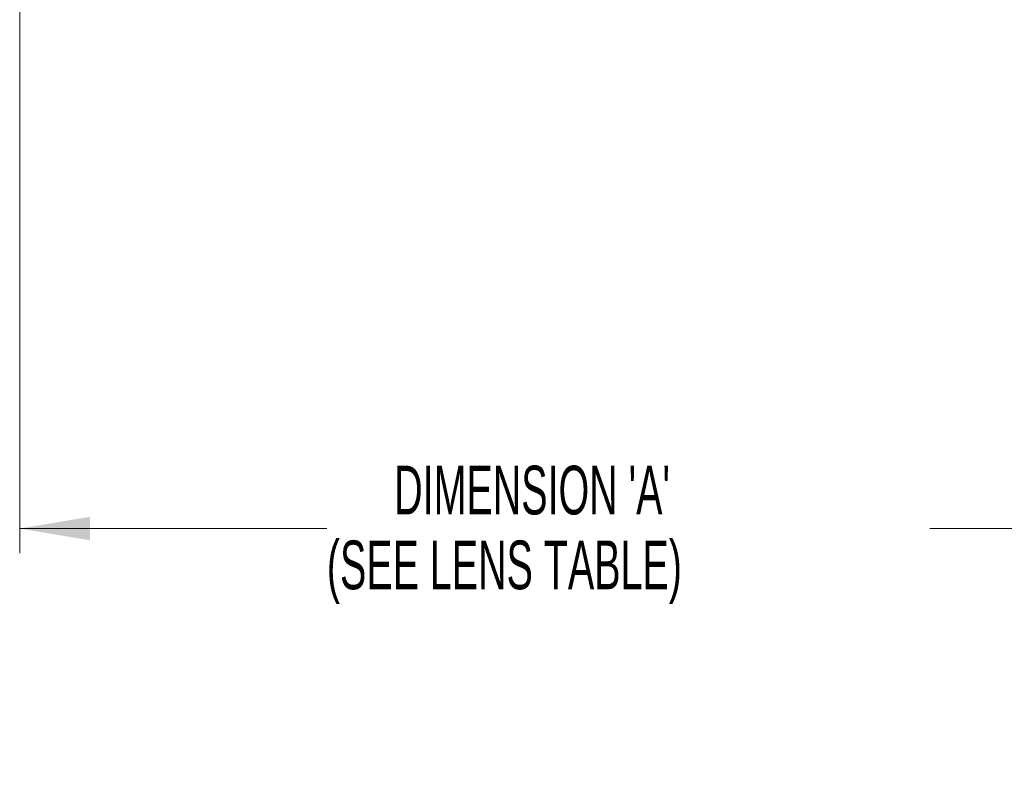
# Model space of a CAD drawing. Header units: millimetres. Extents: x 0 to 1118, y 0 to 864.
# Tile 220 of 256: x 611 to 675, y 388 to 436. Entities that reach past the tile are written whole.
import ezdxf

# ---------------------------------------------------------------- set-up
doc = ezdxf.new("R2010")
doc.units = ezdxf.units.MM
doc.styles.add('SLDTEXTSTYLE0', font='TXT', dxfattribs={"width": 0.605})
doc.dimstyles.new('SLDDIMSTYLE5', dxfattribs={"dimtxt": 3.175, "dimasz": 4.572, "dimexe": 0, "dimexo": 0.0625, "dimgap": 0.79375, "dimtad": 0, "dimtih": 1, "dimtoh": 1, "dimlfac": 4, "dimrnd": 1e-09, "dimzin": 12, "dimdsep": 46, "dimtxsty": 'SLDTEXTSTYLE0', "dimsah": 1, "dimcen": 0.09, "dimadec": 0, "dimazin": 3, "dimtfac": 1, "dimtofl": 0, "dimtmove": 0, "dimatfit": 3, "dimfxl": 1, "dimfrac": 2, "dimtolj": 1, "dimtzin": 12, "dimarcsym": 0})

# ---------------------------------------------------------------- blocks, each defined once
blk = doc.blocks.new('_D_15')
at = {"color": 7, "linetype": 'Continuous', "lineweight": 0}
for p, q in [((610.551, 456.776), (610.551, 401.703)), ((689.839, 418.163), (689.839, 401.703)), ((610.551, 403.303), (630.558, 403.303)), ((689.839, 403.303), (669.831, 403.303))]:
    blk.add_line(p, q, dxfattribs=at)
at = {"color": 7, "linetype": 'Continuous', "lineweight": 18}
for points in [[(610.551, 403.303), (615.123, 402.541), (615.123, 404.065)], [(689.839, 403.303), (685.267, 404.065), (685.267, 402.541)]]:
    blk.add_solid(points, dxfattribs=at)
at = {"color": 7, "linetype": 'Continuous', "lineweight": 18, "char_height": 3.175, "attachment_point": 1, "style": 'SLDTEXTSTYLE0'}
for s, insert in [("DIMENSION 'A'", (634.942, 407.396)), ('(SEE LENS TABLE)', (630.558, 402.523))]:
    blk.add_mtext(s, dxfattribs=dict(at, insert=insert))

msp = doc.modelspace()

# ---------------------------------------------------------------- dimensions: what is measured, and where the dimension line sits
at = {"color": 7, "linetype": 'Continuous', "lineweight": 18}
dim = msp.add_linear_dim(base=(610.5508, 403.3032), p1=(689.8387, 419.7634), p2=(610.5508, 458.3764), text="DIMENSION 'A'\\P(SEE LENS TABLE)", dimstyle='SLDDIMSTYLE5', dxfattribs=at)
dim.commit()
dim.dimension.update_dxf_attribs({"geometry": '_D_15', "text_midpoint": (650.1947, 403.3032), "dimtype": 160})

doc.saveas('drawing.dxf')
